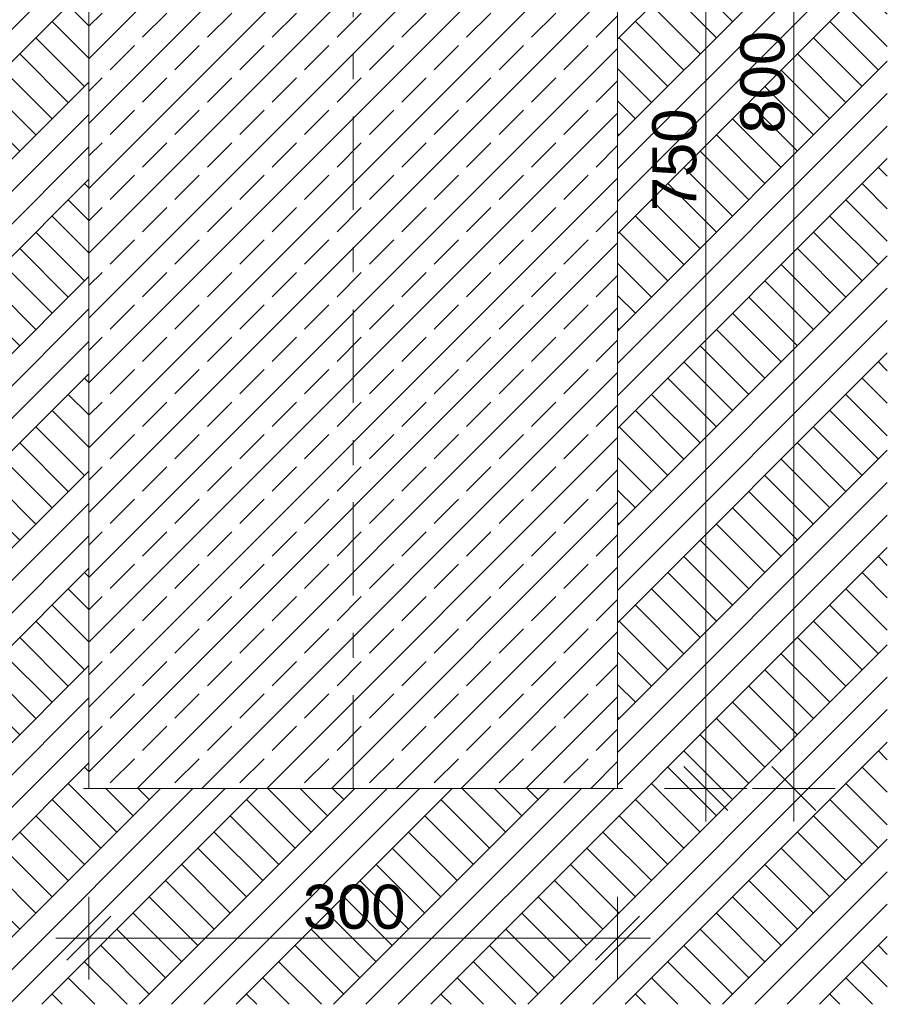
# Model space of a CAD drawing. Header units: millimetres. Extents: x 2143 to 5070, y -2093 to 697.
# Tile 7 of 16: x 3060 to 3553, y -705 to -147. Entities that reach past the tile are written whole.
import ezdxf

# ---------------------------------------------------------------- set-up
doc = ezdxf.new("R2010")
doc.units = ezdxf.units.MM
doc.header["$MEASUREMENT"] = 0
doc.linetypes.add('Przerywana podwójnie', pattern=[109.361107, 52.916665, -21.166666, 14.111111, -21.166666])
for name, color, linetype, lineweight in [('0_Nr_pióra__7', 7, 'Continuous', 13), ('Konstrukcja - Słupy_Nr_pióra__101', 252, 'Continuous', 5), ('Wymiarowanie - Detale_Nr_pióra__1', 7, 'Continuous', 13)]:
    doc.layers.add(name, color=color, linetype=linetype, lineweight=lineweight)
doc.layers.add('Wymiarowanie - Detale', color=7, linetype='Continuous')
doc.styles.add('STYL_AUTOMATYCZNY_1', font='arial.ttf')
doc.linetypes.add('Szkic', pattern='A,0,[1,A-071.Shx,S=1.587302,R=0,X=0,Y=4.79217e-17],-200,0', length=200)
doc.dimstyles.new('STYL_AUTOMATYCZNY__1', dxfattribs={"dimtxt": 25, "dimasz": 23.75, "dimexe": 0.18, "dimexo": 0.0625, "dimgap": 0, "dimtad": 1, "dimdec": 0, "dimzin": 0, "dimdsep": 46, "dimtxsty": 'STYL_AUTOMATYCZNY_1', "dimblk": 'ARROWHEAD_6', "dimblk1": 'ARROWHEAD_6', "dimblk2": 'ARROWHEAD_6', "dimcen": 0.09, "dimse1": 1, "dimse2": 1, "dimclrd": 7, "dimclre": 7, "dimclrt": 7, "dimazin": 0, "dimtfac": 1, "dimtdec": 4, "dimtmove": 0, "dimatfit": 3, "dimfxl": 1, "dimtolj": 1, "dimtzin": 0, "dimarcsym": 0})
doc.dimstyles.new('STYL_AUTOMATYCZNY__4', dxfattribs={"dimtxt": 25, "dimasz": 23.75, "dimexe": 0.18, "dimexo": 0.0625, "dimgap": 0, "dimtad": 1, "dimtih": 1, "dimtoh": 1, "dimdec": 0, "dimzin": 0, "dimdsep": 46, "dimtxsty": 'STYL_AUTOMATYCZNY_1', "dimblk": 'ARROWHEAD_6', "dimblk1": 'ARROWHEAD_6', "dimblk2": 'ARROWHEAD_6', "dimcen": 0.09, "dimse1": 1, "dimse2": 1, "dimclrd": 7, "dimclre": 7, "dimclrt": 7, "dimazin": 0, "dimtfac": 1, "dimtdec": 4, "dimtmove": 0, "dimatfit": 3, "dimfxl": 1, "dimtolj": 1, "dimtzin": 0, "dimarcsym": 0})

# ---------------------------------------------------------------- blocks, each defined once
blk = doc.blocks.new('*D28')
at = {"layer": 'Wymiarowanie - Detale_Nr_pióra__1', "color": 7, "linetype": 'Continuous', "lineweight": 13}
for p, q in [((3099.65, -691.22), (3099.65, -644.35)), ((3399.65, -691.22), (3399.65, -644.35)), ((3112.15, -655.28), (3087.15, -680.28)), ((3387.15, -680.28), (3412.15, -655.28)), ((3080.9, -667.78), (3099.65, -667.78)), ((3099.65, -667.78), (3399.65, -667.78)), ((3399.65, -667.78), (3418.4, -667.78))]:
    blk.add_line(p, q, dxfattribs=at)
at = {"layer": 'Wymiarowanie - Detale_Nr_pióra__1', "color": 7, "lineweight": 13, "insert": (3221.05, -662.78), "char_height": 25, "attachment_point": 7, "style": 'STYL_AUTOMATYCZNY_1'}
blk.add_mtext('\\A1;{\\pql;\\fArial|b0|i0|c238|p0;\\W1.000000;300}', dxfattribs=at)
blk = doc.blocks.new('ARROWHEAD_6')
at = {"color": 0, "linetype": 'Continuous', "lineweight": 0}
for p, q in [((-0.5, -0.5), (0.5, 0.5)), ((0, 0), (-1, 0))]:
    blk.add_line(p, q, dxfattribs=at)
blk = doc.blocks.new('*D29')
at = {"layer": 'Wymiarowanie - Detale_Nr_pióra__1', "color": 7, "linetype": 'Continuous', "lineweight": 13}
for p, q in [((3437.15, 179.63), (3462.15, 154.63)), ((3473.08, 167.13), (3426.21, 167.13)), ((3449.65, -582.87), (3449.65, 167.13)), ((3437.15, -570.37), (3462.15, -595.37)), ((3473.08, -582.87), (3426.21, -582.87)), ((3449.65, -601.62), (3449.65, -582.87))]:
    blk.add_line(p, q, dxfattribs=at)
at = {"layer": 'Wymiarowanie - Detale_Nr_pióra__1', "color": 7, "lineweight": 13, "char_height": 25, "attachment_point": 7, "rotation": 90, "style": 'STYL_AUTOMATYCZNY_1'}
for s, insert in [('\\A1;{\\pql;\\fArial|b0|i0|c238|p0;\\W1.000000;50}', (3444.65, 116.49)), ('\\A1;{\\pql;\\fArial|b0|i0|c238|p0;\\W1.000000;750}', (3444.65, -255.54))]:
    blk.add_mtext(s, dxfattribs=dict(at, insert=insert))
blk = doc.blocks.new('*D32')
at = {"layer": 'Wymiarowanie - Detale_Nr_pióra__1', "color": 7, "linetype": 'Continuous', "lineweight": 13}
for p, q in [((3499.65, 217.13), (3499.65, 235.88)), ((3512.15, 204.63), (3487.15, 229.63)), ((3523.08, 217.13), (3476.21, 217.13)), ((3499.65, -582.87), (3499.65, 217.13)), ((3487.15, -570.37), (3512.15, -595.37)), ((3523.08, -582.87), (3476.21, -582.87)), ((3499.65, -601.62), (3499.65, -582.87))]:
    blk.add_line(p, q, dxfattribs=at)
at = {"layer": 'Wymiarowanie - Detale_Nr_pióra__1', "color": 7, "lineweight": 13, "insert": (3494.65, -211.48), "char_height": 25, "attachment_point": 7, "rotation": 90, "style": 'STYL_AUTOMATYCZNY_1'}
blk.add_mtext('\\A1;{\\pql;\\fArial|b0|i0|c238|p0;\\W1.000000;800}', dxfattribs=at)

msp = doc.modelspace()

# ---------------------------------------------------------------- hatches: boundary and pattern name
at = {"layer": 'Konstrukcja - Słupy_Nr_pióra__101', "linetype": 'Continuous', "lineweight": 5}
h = msp.add_hatch(dxfattribs=at)
h.set_pattern_fill('Grunt_0001', color=252, style=0, pattern_type=2)
h.set_pattern_definition([(45, (3575.167, 17.504), (-27.5772, 27.5772), []), (45, (3565.974, 26.7), (-55.1543, 55.1543), []), (45, (3556.78, 35.89), (-55.1543, 55.1543), []), (135, (3547.59, 45.081), (9.19239, 9.19239), [39, -39])])
h.paths.add_polyline_path([(3399.65, 217.13), (3552.69, 217.13), (3552.69, -705.25), (2949.65, -705.25), (2949.65, 217.13), (3099.65, 217.13), (3099.65, -582.87), (3399.65, -582.87)])
h = msp.add_hatch(dxfattribs=at)
h.set_pattern_fill('Beton_zbrojony_0001', color=252, style=0, pattern_type=2)
h.set_pattern_definition([(45, (3249.647, -202.874), (-18.3848, 18.3848), []), (45, (3240.455, -193.682), (-18.3848, 18.3848), [19.5, -6.5])])
h.paths.add_polyline_path([(3146.65, 167.13), (3099.65, 167.13), (3099.65, -582.87), (3399.65, -582.87), (3399.65, 167.13), (3347.65, 167.13), (3347.65, -132.87), (3331.65, -132.87), (3331.65, 167.13), (3162.65, 167.13), (3162.65, -132.87), (3146.65, -132.87)])

# ---------------------------------------------------------------- linework, layer by layer
at = {"layer": '0_Nr_pióra__7', "color": 7, "linetype": 'Przerywana podwójnie', "lineweight": 13}
msp.add_line((3249.65, -582.87), (3249.65, 643.63), dxfattribs=at)
at = {"layer": '0_Nr_pióra__7', "color": 7, "linetype": 'Szkic', "lineweight": 13}
for p, q in [((3099.65, 167.13), (3099.65, -582.87)), ((3399.65, 167.13), (3399.65, -582.87)), ((3096.65, -582.87), (3402.65, -582.87))]:
    msp.add_line(p, q, dxfattribs=at)

# ---------------------------------------------------------------- dimensions: what is measured, and where the dimension line sits
at = {"layer": 'Wymiarowanie - Detale', "color": 7, "linetype": 'Continuous', "lineweight": 13}
for base, p2, picture, middle in [((3499.65, 217.13), (3099.65, 217.13), '*D32', (3482.15, -182.94)), ((3449.65, 167.13), (3399.65, 167.13), '*D29', (3432.15, -227.01))]:
    dim = msp.add_linear_dim(base=base, p1=(3096.65, -582.87), p2=p2, angle=90, dimstyle='STYL_AUTOMATYCZNY__1', dxfattribs=at)
    dim.commit()
    dim.dimension.update_dxf_attribs({"geometry": picture, "text_midpoint": middle, "dimtype": 160, "text_rotation": 90})
dim = msp.add_linear_dim(base=(3399.65, -667.78), p1=(3099.65, -582.87), p2=(3399.65, -582.87), dimstyle='STYL_AUTOMATYCZNY__4', dxfattribs=at)
dim.commit()
dim.dimension.update_dxf_attribs({"geometry": '*D28', "text_midpoint": (3249.58, -650.28), "dimtype": 160})

doc.saveas('drawing.dxf')
